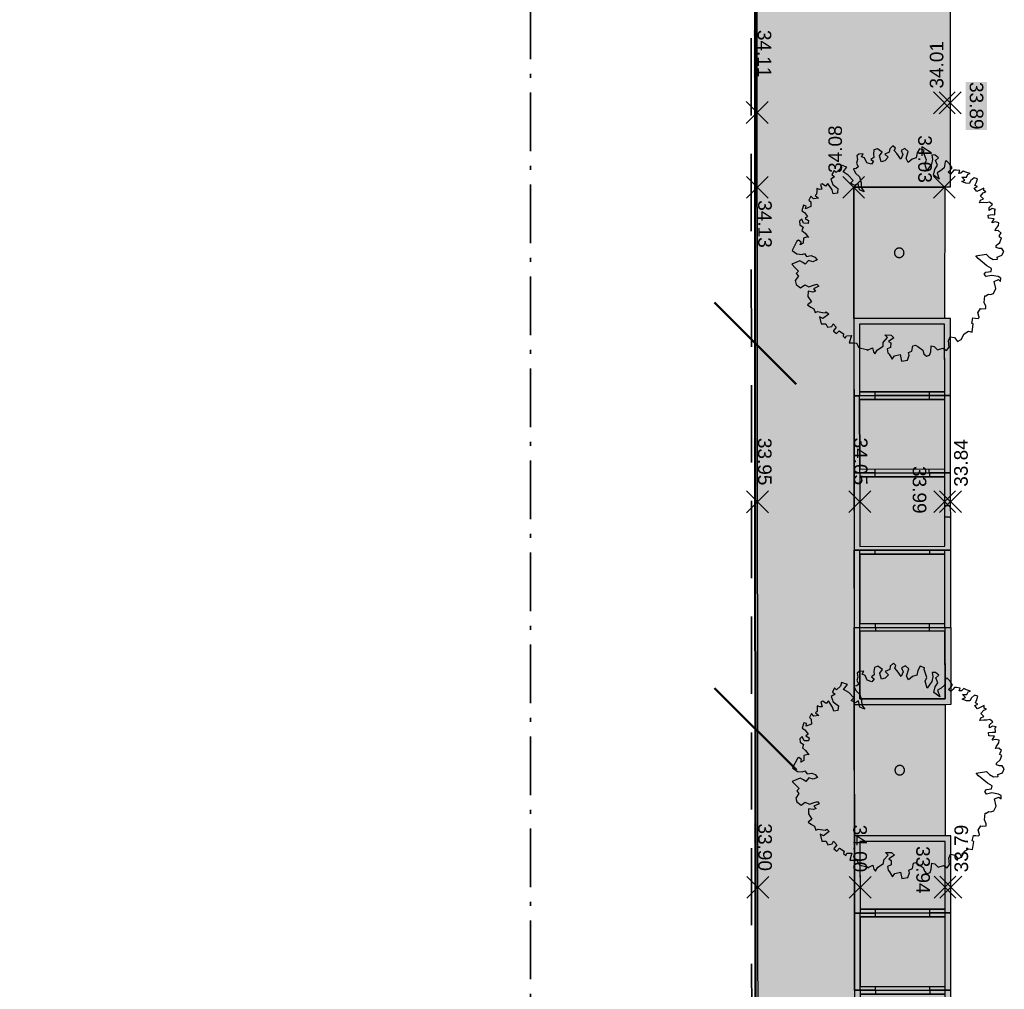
# Model space of a CAD drawing. Header units: metres. Extents: x -5569892 to 1712241, y -5568463 to 2085.
# Tile 27 of 70: x -13 to 13, y -35 to -10. Entities that reach past the tile are written whole.
import ezdxf

# ---------------------------------------------------------------- set-up
doc = ezdxf.new("R2010")
doc.units = ezdxf.units.M
doc.header["$LTSCALE"] = 0.5
for name, pattern in [('ISO-10 Strichpunktlinie', [4.699, 3.048, -0.762, 0.127, -0.762]), ('Linienart-34', [4.233, 2.116, -2.117]), ('Linienart-Gestrichelt mit Abstand', [6, 4, -2])]:
    doc.linetypes.add(name, pattern=pattern)
for name, color, linetype, lineweight in [('30 -39 Baustelle- Fläche', 7, 'Continuous', 15), ('99.04_Erschließung_VP-S-Borde-Kantenstein', 7, 'Continuous', 25), ('Bemaßung', 7, 'Continuous', 5), ('Keine', 7, 'Continuous', 9), ('S-Baumscheibe 3 BA', 7, 'Continuous', 25), ('SB-100A-Regengarten-Linie', 7, 'Continuous', 25), ('SB-PUNKTE-00000-0000-HOE', 7, 'Continuous', 18), ('SB-PUNKTE-00000-0000-PKT', 7, 'Continuous', 18), ('SB-PUNKTE-00000-0000-SYM', 7, 'Continuous', 18)]:
    doc.layers.add(name, color=color, linetype=linetype, lineweight=lineweight)
for name, color, linetype, lineweight, true_color in [('99.04_Erschließung_VP-S-Farben-Gehweg-Betonsteinpflaster', 7, 'Continuous', 25, 0xffd6a8), ('S-Baum', 7, 'Continuous', 25, 0x4c994c), ('SB-100A-Regengarten-Farbe', 7, 'Continuous', 25, 0x60d2fb)]:
    doc.layers.add(name, color=color, linetype=linetype, lineweight=lineweight, true_color=true_color)
doc.styles.add('Arial', font='arial.ttf')

# ---------------------------------------------------------------- blocks, each defined once
blk = doc.blocks.new('Gruppe-53')
at = {"layer": 'SB-100A-Regengarten-Farbe', "linetype": 'Continuous', "lineweight": 0, "true_color": 0x60d2fb}
for points in [[(11.007, -33.12), (11.005, -31.367), (8.8, -31.369), (8.802, -33.123)], [(8.804, -35.126), (11.009, -35.124), (11.007, -33.322), (8.802, -33.324)], [(8.808, -37.13), (11.013, -37.128), (11.011, -35.325), (8.806, -35.328)], [(8.808, -39.133), (11.013, -39.131), (11.011, -37.329), (8.806, -37.331)], [(8.81, -41.086), (11.015, -41.084), (11.013, -39.33), (8.808, -39.333)]]:
    blk.add_hatch(color=141, dxfattribs=at).paths.add_polyline_path(points)
at = {"layer": 'SB-100A-Regengarten-Linie', "linetype": 'Continuous', "lineweight": 0}
for points in [[(11.007, -33.22), (11.005, -31.367), (8.8, -31.369), (8.802, -33.222), (10.606, -33.221), (11.007, -33.22), (11.157, -33.22), (11.155, -31.216), (8.649, -31.219), (8.651, -33.223), (8.802, -33.222), (9.202, -33.222), (9.202, -33.122)], [(11.009, -35.224), (11.007, -33.22), (9.202, -33.222), (8.802, -33.222), (8.651, -33.223), (8.653, -35.226), (11.159, -35.223), (11.157, -33.22), (11.007, -33.22), (10.606, -33.221), (10.606, -33.322)], [(8.655, -35.226), (8.657, -37.23), (11.161, -37.227), (11.159, -35.223), (11.011, -35.224)], [(9.207, -35.327), (9.207, -35.226), (8.806, -35.226), (8.655, -35.226), (10.61, -35.224), (10.61, -35.326)], [(8.806, -35.226), (8.808, -37.13), (11.013, -37.128), (11.011, -35.224), (10.61, -35.224)], [(11.013, -39.231), (11.011, -37.227), (9.207, -37.229), (8.806, -37.229), (8.655, -37.23), (8.657, -39.233), (11.163, -39.231), (11.161, -37.227), (11.011, -37.227), (10.61, -37.228), (10.61, -37.329)], [(11.013, -39.231), (11.015, -41.084), (8.81, -41.086), (8.808, -39.233), (10.612, -39.231), (11.013, -39.231), (11.163, -39.231), (11.166, -41.234), (8.66, -41.237), (8.657, -39.233), (8.808, -39.233), (9.209, -39.233), (9.209, -39.332)]]:
    blk.add_hatch(color=7, dxfattribs=at).paths.add_polyline_path(points)
at = {"layer": 'SB-100A-Regengarten-Farbe', "flags": 128}
for points in [[(11.007, -33.12), (11.005, -31.367), (8.8, -31.369), (8.802, -33.123)], [(8.804, -35.126), (11.009, -35.124), (11.007, -33.322), (8.802, -33.324)], [(8.808, -37.13), (11.013, -37.128), (11.011, -35.325), (8.806, -35.328)], [(8.808, -39.133), (11.013, -39.131), (11.011, -37.329), (8.806, -37.331)], [(8.81, -41.086), (11.015, -41.084), (11.013, -39.33), (8.808, -39.333)]]:
    blk.add_lwpolyline(points, close=True, dxfattribs=at)
at = {"layer": 'SB-100A-Regengarten-Linie'}
for p, q in [((11.007, -33.12), (8.802, -33.123)), ((10.606, -33.121), (10.606, -33.221)), ((10.822, -33.121), (10.706, -33.121)), ((8.804, -35.226), (8.802, -33.222)), ((8.802, -33.324), (11.007, -33.322)), ((9.203, -33.324), (9.202, -33.222)), ((8.804, -35.126), (11.009, -35.124)), ((9.205, -35.226), (9.204, -35.126)), ((10.608, -35.224), (10.608, -35.124)), ((8.806, -35.328), (11.011, -35.325)), ((11.133, -36.377), (11.012, -36.377)), ((11.133, -36.377), (11.16, -36.377)), ((8.808, -39.233), (8.806, -37.229)), ((9.207, -37.331), (9.207, -37.229)), ((8.806, -37.331), (11.011, -37.329)), ((8.808, -39.133), (11.013, -39.131)), ((9.209, -39.233), (9.209, -39.133)), ((10.612, -39.231), (10.612, -39.131)), ((10.612, -39.331), (10.612, -39.231)), ((11.013, -39.33), (8.808, -39.333)), ((10.829, -39.331), (10.712, -39.331))]:
    blk.add_line(p, q, dxfattribs=at)
at = {"layer": 'SB-100A-Regengarten-Linie', "flags": 128}
for points in [[(11.007, -33.22), (11.005, -31.367), (8.8, -31.369), (8.802, -33.222), (10.606, -33.221), (11.007, -33.22), (11.157, -33.22), (11.155, -31.216), (8.649, -31.219), (8.651, -33.223), (8.802, -33.222), (9.202, -33.222), (9.202, -33.122)], [(11.009, -35.224), (11.007, -33.22), (9.202, -33.222), (8.802, -33.222), (8.651, -33.223), (8.653, -35.226), (11.159, -35.223), (11.157, -33.22), (11.007, -33.22), (10.606, -33.221), (10.606, -33.322)], [(8.655, -35.226), (8.657, -37.23), (11.161, -37.227), (11.159, -35.223), (11.011, -35.224)], [(9.207, -35.327), (9.207, -35.226), (8.806, -35.226), (8.655, -35.226), (10.61, -35.224), (10.61, -35.326)], [(8.806, -35.226), (8.808, -37.13), (11.013, -37.128), (11.011, -35.224), (10.61, -35.224)], [(11.16, -36.076), (11.133, -36.076), (11.012, -36.076)], [(11.013, -39.231), (11.011, -37.227), (9.207, -37.229), (8.806, -37.229), (8.655, -37.23), (8.657, -39.233), (11.163, -39.231), (11.161, -37.227), (11.011, -37.227), (10.61, -37.228), (10.61, -37.329)], [(11.013, -39.231), (11.015, -41.084), (8.81, -41.086), (8.808, -39.233), (10.612, -39.231), (11.013, -39.231), (11.163, -39.231), (11.166, -41.234), (8.66, -41.237), (8.657, -39.233), (8.808, -39.233), (9.209, -39.233), (9.209, -39.332)]]:
    blk.add_lwpolyline(points, dxfattribs=at)
blk = doc.blocks.new('Gruppe-54')
at = {"layer": 'SB-100A-Regengarten-Farbe', "linetype": 'Continuous', "lineweight": 0, "true_color": 0x60d2fb}
for points in [[(10.996, -19.703), (10.994, -17.949), (8.789, -17.952), (8.791, -19.705)], [(8.793, -21.708), (10.998, -21.706), (10.996, -19.904), (8.791, -19.906)], [(8.797, -23.712), (11.002, -23.71), (11, -21.908), (8.795, -21.91)], [(8.797, -25.716), (11.002, -25.713), (11, -23.911), (8.795, -23.913)], [(8.799, -27.668), (11.004, -27.666), (11.002, -25.913), (8.797, -25.915)]]:
    blk.add_hatch(color=141, dxfattribs=at).paths.add_polyline_path(points)
at = {"layer": 'SB-100A-Regengarten-Linie', "linetype": 'Continuous', "lineweight": 0}
for points in [[(10.996, -19.802), (10.994, -17.949), (8.789, -17.952), (8.791, -19.805), (10.595, -19.803), (10.996, -19.802), (11.146, -19.802), (11.144, -17.799), (8.638, -17.801), (8.64, -19.805), (8.791, -19.805), (9.192, -19.804), (9.192, -19.705)], [(10.998, -21.806), (10.996, -19.802), (9.192, -19.804), (8.791, -19.805), (8.64, -19.805), (8.643, -21.808), (11.149, -21.806), (11.146, -19.802), (10.996, -19.802), (10.595, -19.803), (10.595, -19.904)], [(8.645, -21.808), (8.647, -23.812), (11.151, -23.809), (11.149, -21.806), (11, -21.806)], [(9.196, -21.909), (9.196, -21.808), (8.795, -21.808), (8.645, -21.808), (10.599, -21.806), (10.599, -21.908)], [(8.795, -21.808), (8.797, -23.712), (11.002, -23.71), (11, -21.806), (10.599, -21.806)], [(11.002, -25.813), (11, -23.809), (9.196, -23.811), (8.795, -23.812), (8.645, -23.812), (8.647, -25.815), (11.153, -25.813), (11.151, -23.809), (11, -23.809), (10.599, -23.81), (10.599, -23.912)], [(11.002, -25.813), (11.004, -27.666), (8.799, -27.668), (8.797, -25.815), (10.601, -25.813), (11.002, -25.813), (11.153, -25.813), (11.155, -27.816), (8.649, -27.819), (8.647, -25.815), (8.797, -25.815), (9.198, -25.815), (9.198, -25.914)]]:
    blk.add_hatch(color=7, dxfattribs=at).paths.add_polyline_path(points)
at = {"layer": 'SB-100A-Regengarten-Farbe', "flags": 128}
for points in [[(10.996, -19.703), (10.994, -17.949), (8.789, -17.952), (8.791, -19.705)], [(8.793, -21.708), (10.998, -21.706), (10.996, -19.904), (8.791, -19.906)], [(8.797, -23.712), (11.002, -23.71), (11, -21.908), (8.795, -21.91)], [(8.797, -25.716), (11.002, -25.713), (11, -23.911), (8.795, -23.913)], [(8.799, -27.668), (11.004, -27.666), (11.002, -25.913), (8.797, -25.915)]]:
    blk.add_lwpolyline(points, close=True, dxfattribs=at)
at = {"layer": 'SB-100A-Regengarten-Linie'}
for p, q in [((10.996, -19.703), (8.791, -19.705)), ((8.793, -21.808), (8.791, -19.805)), ((8.791, -19.906), (10.996, -19.904)), ((9.192, -19.906), (9.192, -19.804)), ((10.595, -19.703), (10.595, -19.803)), ((10.811, -19.703), (10.695, -19.703)), ((8.793, -21.708), (10.998, -21.706)), ((8.795, -21.91), (11, -21.908)), ((9.194, -21.808), (9.194, -21.708)), ((10.597, -21.806), (10.597, -21.707)), ((11.122, -22.959), (11.001, -22.959)), ((11.122, -22.959), (11.15, -22.959)), ((8.797, -25.815), (8.795, -23.812)), ((8.795, -23.913), (11, -23.911)), ((9.196, -23.913), (9.196, -23.811)), ((8.797, -25.716), (11.002, -25.713)), ((9.198, -25.815), (9.198, -25.715)), ((10.601, -25.813), (10.601, -25.714)), ((11.002, -25.913), (8.797, -25.915)), ((10.602, -25.913), (10.601, -25.813)), ((10.818, -25.913), (10.701, -25.913))]:
    blk.add_line(p, q, dxfattribs=at)
at = {"layer": 'SB-100A-Regengarten-Linie', "flags": 128}
for points in [[(10.996, -19.802), (10.994, -17.949), (8.789, -17.952), (8.791, -19.805), (10.595, -19.803), (10.996, -19.802), (11.146, -19.802), (11.144, -17.799), (8.638, -17.801), (8.64, -19.805), (8.791, -19.805), (9.192, -19.804), (9.192, -19.705)], [(10.998, -21.806), (10.996, -19.802), (9.192, -19.804), (8.791, -19.805), (8.64, -19.805), (8.643, -21.808), (11.149, -21.806), (11.146, -19.802), (10.996, -19.802), (10.595, -19.803), (10.595, -19.904)], [(8.645, -21.808), (8.647, -23.812), (11.151, -23.809), (11.149, -21.806), (11, -21.806)], [(9.196, -21.909), (9.196, -21.808), (8.795, -21.808), (8.645, -21.808), (10.599, -21.806), (10.599, -21.908)], [(8.795, -21.808), (8.797, -23.712), (11.002, -23.71), (11, -21.806), (10.599, -21.806)], [(11.149, -22.658), (11.122, -22.658), (11.001, -22.658)], [(11.002, -25.813), (11, -23.809), (9.196, -23.811), (8.795, -23.812), (8.645, -23.812), (8.647, -25.815), (11.153, -25.813), (11.151, -23.809), (11, -23.809), (10.599, -23.81), (10.599, -23.912)], [(11.002, -25.813), (11.004, -27.666), (8.799, -27.668), (8.797, -25.815), (10.601, -25.813), (11.002, -25.813), (11.153, -25.813), (11.155, -27.816), (8.649, -27.819), (8.647, -25.815), (8.797, -25.815), (9.198, -25.815), (9.198, -25.914)]]:
    blk.add_lwpolyline(points, dxfattribs=at)
blk = doc.blocks.new('Gruppe-200')
at = {"layer": 'SB-PUNKTE-00000-0000-SYM', "color": 7}
for p, q in [((11.436, -32.269), (10.87, -32.835)), ((10.87, -32.269), (11.436, -32.835))]:
    blk.add_line(p, q, dxfattribs=at)
blk = doc.blocks.new('Gruppe-201')
at = {"layer": 'SB-PUNKTE-00000-0000-SYM', "color": 7}
for p, q in [((10.72, -32.269), (11.287, -32.835)), ((10.721, -32.835), (11.286, -32.269))]:
    blk.add_line(p, q, dxfattribs=at)
blk = doc.blocks.new('Gruppe-202')
at = {"layer": 'SB-PUNKTE-00000-0000-SYM', "color": 7}
for p, q in [((8.52, -32.271), (9.087, -32.837)), ((8.521, -32.837), (9.086, -32.271))]:
    blk.add_line(p, q, dxfattribs=at)
blk = doc.blocks.new('Gruppe-203')
at = {"layer": 'SB-PUNKTE-00000-0000-SYM', "color": 7}
for p, q in [((5.87, -32.274), (6.437, -32.839)), ((5.871, -32.84), (6.436, -32.273))]:
    blk.add_line(p, q, dxfattribs=at)
blk = doc.blocks.new('Gruppe-307')
at = {"layer": 'SB-PUNKTE-00000-0000-SYM', "color": 7}
for p, q in [((11.428, -22.269), (10.862, -22.835)), ((10.862, -22.269), (11.428, -22.835))]:
    blk.add_line(p, q, dxfattribs=at)
blk = doc.blocks.new('Gruppe-308')
at = {"layer": 'SB-PUNKTE-00000-0000-SYM', "color": 7}
for p, q in [((10.712, -22.269), (11.278, -22.835)), ((10.712, -22.835), (11.278, -22.269))]:
    blk.add_line(p, q, dxfattribs=at)
blk = doc.blocks.new('Gruppe-309')
at = {"layer": 'SB-PUNKTE-00000-0000-SYM', "color": 7}
for p, q in [((8.512, -22.271), (9.078, -22.837)), ((8.512, -22.837), (9.078, -22.271))]:
    blk.add_line(p, q, dxfattribs=at)
blk = doc.blocks.new('Gruppe-310')
at = {"layer": 'SB-PUNKTE-00000-0000-SYM', "color": 7}
for p, q in [((5.862, -22.84), (6.428, -22.273)), ((5.862, -22.274), (6.428, -22.839))]:
    blk.add_line(p, q, dxfattribs=at)
blk = doc.blocks.new('Gruppe-313')
at = {"layer": 'SB-PUNKTE-00000-0000-SYM', "color": 7}
for p, q in [((5.853, -12.179), (6.42, -12.745)), ((5.854, -12.745), (6.419, -12.179))]:
    blk.add_line(p, q, dxfattribs=at)
blk = doc.blocks.new('Gruppe-314')
at = {"layer": 'SB-PUNKTE-00000-0000-SYM', "color": 7}
for p, q in [((8.921, -14.118), (8.355, -14.684)), ((8.355, -14.118), (8.921, -14.684))]:
    blk.add_line(p, q, dxfattribs=at)
blk = doc.blocks.new('Gruppe-316')
at = {"layer": 'SB-PUNKTE-00000-0000-SYM', "color": 7}
for p, q in [((5.855, -14.686), (6.421, -14.119)), ((5.855, -14.12), (6.421, -14.685))]:
    blk.add_line(p, q, dxfattribs=at)
blk = doc.blocks.new('Gruppe-336')
at = {"layer": 'SB-PUNKTE-00000-0000-SYM', "color": 7}
for p, q in [((10.853, -11.927), (11.42, -12.492)), ((10.854, -12.493), (11.419, -11.926))]:
    blk.add_line(p, q, dxfattribs=at)
blk = doc.blocks.new('Gruppe-337')
at = {"layer": 'SB-PUNKTE-00000-0000-SYM', "color": 7}
for p, q in [((11.269, -11.927), (10.703, -12.493)), ((10.703, -11.927), (11.269, -12.493))]:
    blk.add_line(p, q, dxfattribs=at)
blk = doc.blocks.new('Gruppe-440')
at = {"layer": 'SB-PUNKTE-00000-0000-SYM', "color": 7}
for p, q in [((10.705, -14.682), (11.271, -14.115)), ((10.705, -14.116), (11.271, -14.681))]:
    blk.add_line(p, q, dxfattribs=at)
blk = doc.blocks.new('Gruppe-482')
at = {"layer": 'S-Baum', "flags": 128}
blk.add_lwpolyline([(12.475, -15.987), (12.407, -15.984), (12.329, -15.962), (12.33, -15.914), (12.421, -15.829), (12.464, -15.715), (12.417, -15.693), (12.419, -15.645), (12.457, -15.587), (12.383, -15.525), (12.304, -15.534), (12.316, -15.495), (12.388, -15.389), (12.399, -15.322), (12.312, -15.299), (12.214, -15.324), (12.275, -15.219), (12.131, -15.205), (12.122, -15.126), (12.222, -15.109), (12.298, -15.112), (12.293, -15.004), (12.314, -14.977), (12.227, -14.954), (12.146, -14.999), (12.149, -14.923), (12.231, -14.847), (12.154, -14.785), (12.074, -14.802), (11.997, -14.799), (11.898, -14.807), (11.92, -14.737), (12.001, -14.703), (11.924, -14.63), (11.995, -14.544), (12.063, -14.518), (12.008, -14.488), (12.01, -14.42), (11.921, -14.465), (11.832, -14.511), (11.764, -14.421), (11.844, -14.384), (11.778, -14.353), (11.82, -14.267), (11.843, -14.18), (11.756, -14.157), (11.674, -14.222), (11.632, -14.3), (11.545, -14.297), (11.438, -14.254), (11.519, -14.217), (11.442, -14.135), (11.561, -14.139), (11.592, -14.064), (11.652, -14.046), (11.546, -14.011), (11.476, -13.981), (11.417, -14.038), (11.358, -14.045), (11.389, -13.969), (11.293, -13.955), (11.234, -13.953), (11.192, -14.011), (11.142, -14.057), (11.085, -14.007), (11.146, -13.95), (11.188, -13.892), (11.123, -13.793), (11.038, -13.703), (11.006, -13.741), (10.981, -13.896), (10.89, -13.972), (10.801, -14.026), (10.855, -14.194), (10.703, -14.082), (10.736, -13.936), (10.808, -13.831), (10.755, -13.702), (10.834, -13.636), (10.749, -13.566), (10.661, -13.563), (10.677, -13.679), (10.653, -13.797), (10.531, -13.969), (10.478, -13.791), (10.521, -13.694), (10.448, -13.488), (10.461, -13.44), (10.344, -13.405), (10.283, -13.51), (10.259, -13.637), (10.151, -13.673), (10.049, -13.757), (9.993, -13.656), (10.05, -13.474), (9.965, -13.392), (9.864, -13.448), (9.909, -13.546), (9.856, -13.671), (9.754, -13.523), (9.688, -13.45), (9.719, -13.384), (9.653, -13.322), (9.574, -13.399), (9.56, -13.486), (9.442, -13.541), (9.527, -13.623), (9.444, -13.717), (9.347, -13.742), (9.305, -13.588), (9.302, -13.584), (9.376, -13.491), (9.251, -13.399), (9.162, -13.433), (9.147, -13.54), (9.156, -13.628), (9.083, -13.676), (9.152, -13.727), (9.099, -13.804), (8.976, -13.769), (8.921, -13.639), (8.842, -13.609), (8.885, -13.531), (8.768, -13.538), (8.716, -13.584), (8.732, -13.684), (8.709, -13.771), (8.757, -13.869), (8.705, -13.915), (8.628, -13.924), (8.681, -14.033), (8.785, -14.133), (8.831, -14.281), (8.835, -14.409), (8.911, -14.519), (8.785, -14.467), (8.751, -14.299), (8.67, -14.355), (8.556, -14.292), (8.626, -14.226), (8.495, -14.086), (8.362, -14.002), (8.462, -13.879), (8.309, -13.825), (8.285, -13.921), (8.183, -14.016), (8.128, -13.966), (8.074, -14.072), (8.143, -14.131), (8.042, -14.187), (8.096, -14.324), (8.229, -14.428), (8.216, -14.555), (8.108, -14.571), (8.08, -14.463), (7.97, -14.3), (7.908, -14.369), (7.822, -14.307), (7.774, -14.325), (7.809, -14.453), (7.749, -14.46), (7.682, -14.429), (7.68, -14.497), (7.677, -14.576), (7.637, -14.612), (7.722, -14.682), (7.594, -14.698), (7.528, -14.628), (7.477, -14.733), (7.523, -14.775), (7.53, -14.902), (7.39, -14.957), (7.404, -14.887), (7.334, -14.867), (7.292, -15.01), (7.358, -15.052), (7.442, -15.162), (7.381, -15.208), (7.467, -15.262), (7.456, -15.338), (7.338, -15.334), (7.293, -15.225), (7.232, -15.283), (7.24, -15.37), (7.326, -15.433), (7.294, -15.519), (7.38, -15.59), (7.464, -15.701), (7.436, -15.688), (7.336, -15.716), (7.331, -15.852), (7.251, -15.889), (7.273, -15.821), (7.207, -15.771), (7.166, -15.798), (7.042, -16.037), (7.166, -16.129), (7.302, -16.145), (7.362, -16.116), (7.416, -16.197), (7.536, -16.173), (7.63, -16.213), (7.687, -16.285), (7.578, -16.33), (7.463, -16.298), (7.381, -16.391), (7.323, -16.349), (7.237, -16.307), (7.03, -16.39), (7.123, -16.49), (7.208, -16.572), (7.149, -16.638), (7.203, -16.707), (7.123, -16.821), (7.148, -16.921), (7.261, -17.004), (7.371, -16.928), (7.477, -16.98), (7.597, -16.936), (7.686, -16.911), (7.732, -16.969), (7.594, -17.032), (7.651, -17.093), (7.58, -17.122), (7.456, -17.098), (7.451, -17.234), (7.543, -17.372), (7.444, -17.448), (7.53, -17.511), (7.605, -17.55), (7.641, -17.65), (7.701, -17.624), (7.828, -17.645), (7.895, -17.659), (7.925, -17.632), (7.991, -17.69), (7.84, -17.804), (7.753, -17.762), (7.798, -17.938), (7.914, -17.942), (7.959, -18.032), (8.068, -18.007), (8.101, -17.94), (8.186, -18.031), (8.115, -18.125), (8.114, -18.136), (8.189, -18.195), (8.259, -18.121), (8.375, -18.201), (8.362, -18.26), (8.42, -18.31), (8.45, -18.255), (8.577, -18.248), (8.523, -18.433), (8.619, -18.436), (8.718, -18.439), (8.736, -18.496), (8.774, -18.557), (8.821, -18.57), (8.976, -18.604), (8.995, -18.633), (9.015, -18.613), (9.124, -18.561), (9.149, -18.669), (9.187, -18.718), (9.25, -18.613), (9.4, -18.519), (9.404, -18.423), (9.515, -18.299), (9.447, -18.229), (9.605, -18.235), (9.679, -18.305), (9.54, -18.399), (9.598, -18.438), (9.594, -18.557), (9.505, -18.593), (9.519, -18.69), (9.557, -18.731), (9.632, -18.861), (9.695, -18.775), (9.84, -18.74), (9.874, -18.909), (10.03, -18.883), (10.074, -18.757), (10.057, -18.688), (10.146, -18.652), (10.171, -18.508), (10.239, -18.491), (10.297, -18.532), (10.43, -18.625), (10.458, -18.722), (10.523, -18.783), (10.604, -18.755), (10.635, -18.668), (10.649, -18.513), (10.727, -18.527), (10.812, -18.618), (10.95, -18.572), (11.046, -18.634), (11.109, -18.549), (11.095, -18.381), (11.135, -18.275), (11.253, -18.299), (11.326, -18.4), (11.427, -18.344), (11.5, -18.2), (11.61, -18.136), (11.708, -18.159), (11.735, -17.945), (11.696, -17.935), (11.729, -17.789), (11.788, -17.791), (11.864, -17.802), (11.885, -17.774), (11.885, -17.766), (11.852, -17.657), (11.924, -17.541), (11.961, -17.553), (12.06, -17.545), (12.062, -17.486), (12.017, -17.388), (12.032, -17.213), (12.063, -17.215), (12.132, -17.169), (12.18, -17.179), (12.26, -17.153), (12.321, -17.028), (12.279, -16.84), (12.388, -16.796), (12.446, -16.846), (12.449, -16.758), (12.382, -16.716), (12.205, -16.69), (12.068, -16.717), (12.022, -16.656), (12.064, -16.598), (12.2, -16.583), (12.211, -16.507), (12.089, -16.435), (11.86, -16.249), (11.803, -16.179), (12.068, -16.131), (12.145, -16.21), (12.25, -16.273), (12.366, -16.266), (12.36, -16.209), (12.36, -16.209), (12.477, -16.165), (12.529, -16.068)], close=True, dxfattribs=at)
at = {"layer": 'S-Baum'}
blk.add_rational_spline([(9.786, -16.218), (9.548, -16.154), (9.612, -15.916), (9.85, -15.98), (10.088, -16.043), (10.024, -16.281), (9.786, -16.218)], [1, 0.333333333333, 0.333333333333, 1, 0.333333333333, 0.333333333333, 1], degree=3, knots=[0, 0, 0, 0, 0.5, 0.5, 0.5, 1, 1, 1, 1], dxfattribs=at)
blk = doc.blocks.new('Gruppe-483')
at = {"layer": 'S-Baum', "flags": 128}
blk.add_lwpolyline([(12.487, -29.405), (12.419, -29.403), (12.341, -29.38), (12.342, -29.332), (12.433, -29.248), (12.477, -29.133), (12.429, -29.112), (12.431, -29.064), (12.47, -29.006), (12.395, -28.944), (12.316, -28.952), (12.328, -28.913), (12.4, -28.808), (12.411, -28.741), (12.324, -28.718), (12.227, -28.743), (12.287, -28.637), (12.143, -28.624), (12.134, -28.544), (12.234, -28.528), (12.31, -28.531), (12.305, -28.423), (12.326, -28.395), (12.239, -28.373), (12.158, -28.418), (12.161, -28.342), (12.243, -28.265), (12.166, -28.203), (12.086, -28.22), (12.009, -28.218), (11.91, -28.226), (11.932, -28.156), (12.013, -28.122), (11.936, -28.048), (12.007, -27.963), (12.076, -27.937), (12.02, -27.907), (12.022, -27.839), (11.933, -27.884), (11.844, -27.929), (11.776, -27.839), (11.857, -27.802), (11.79, -27.772), (11.832, -27.685), (11.855, -27.599), (11.768, -27.576), (11.687, -27.641), (11.644, -27.719), (11.557, -27.716), (11.451, -27.673), (11.531, -27.636), (11.455, -27.554), (11.573, -27.558), (11.604, -27.483), (11.664, -27.465), (11.558, -27.43), (11.488, -27.399), (11.43, -27.457), (11.37, -27.463), (11.401, -27.388), (11.305, -27.373), (11.246, -27.371), (11.204, -27.429), (11.154, -27.476), (11.097, -27.426), (11.158, -27.368), (11.2, -27.31), (11.135, -27.212), (11.05, -27.121), (11.018, -27.16), (10.993, -27.315), (10.903, -27.391), (10.813, -27.444), (10.867, -27.613), (10.715, -27.5), (10.748, -27.354), (10.82, -27.249), (10.767, -27.12), (10.846, -27.055), (10.761, -26.984), (10.673, -26.981), (10.689, -27.098), (10.665, -27.216), (10.543, -27.387), (10.49, -27.21), (10.533, -27.112), (10.46, -26.906), (10.473, -26.859), (10.356, -26.823), (10.296, -26.929), (10.271, -27.055), (10.163, -27.091), (10.061, -27.176), (10.005, -27.075), (10.062, -26.893), (9.977, -26.811), (9.876, -26.867), (9.921, -26.964), (9.868, -27.09), (9.766, -26.942), (9.7, -26.869), (9.731, -26.802), (9.665, -26.741), (9.586, -26.817), (9.572, -26.904), (9.454, -26.96), (9.539, -27.042), (9.456, -27.135), (9.359, -27.16), (9.317, -27.006), (9.314, -27.003), (9.388, -26.909), (9.263, -26.818), (9.175, -26.851), (9.16, -26.958), (9.168, -27.046), (9.096, -27.095), (9.165, -27.145), (9.111, -27.223), (8.988, -27.187), (8.933, -27.058), (8.854, -27.027), (8.897, -26.949), (8.78, -26.957), (8.728, -27.003), (8.744, -27.103), (8.722, -27.19), (8.769, -27.287), (8.717, -27.334), (8.64, -27.342), (8.693, -27.452), (8.797, -27.551), (8.843, -27.7), (8.847, -27.828), (8.923, -27.938), (8.797, -27.885), (8.763, -27.717), (8.682, -27.774), (8.568, -27.711), (8.638, -27.645), (8.507, -27.505), (8.374, -27.421), (8.474, -27.297), (8.321, -27.244), (8.298, -27.339), (8.195, -27.435), (8.14, -27.385), (8.086, -27.491), (8.155, -27.549), (8.054, -27.605), (8.108, -27.743), (8.241, -27.847), (8.228, -27.973), (8.12, -27.99), (8.092, -27.881), (7.982, -27.719), (7.92, -27.788), (7.834, -27.725), (7.786, -27.743), (7.821, -27.872), (7.761, -27.878), (7.694, -27.848), (7.692, -27.916), (7.689, -27.995), (7.649, -28.03), (7.734, -28.101), (7.606, -28.116), (7.541, -28.046), (7.489, -28.152), (7.536, -28.193), (7.543, -28.321), (7.402, -28.376), (7.416, -28.305), (7.346, -28.286), (7.304, -28.429), (7.37, -28.471), (7.454, -28.581), (7.393, -28.627), (7.479, -28.681), (7.468, -28.757), (7.35, -28.753), (7.305, -28.644), (7.244, -28.701), (7.252, -28.789), (7.338, -28.851), (7.307, -28.938), (7.392, -29.009), (7.476, -29.119), (7.448, -29.107), (7.348, -29.135), (7.343, -29.27), (7.263, -29.307), (7.285, -29.24), (7.219, -29.19), (7.178, -29.217), (7.054, -29.456), (7.178, -29.548), (7.314, -29.564), (7.374, -29.534), (7.428, -29.616), (7.548, -29.591), (7.642, -29.631), (7.699, -29.704), (7.59, -29.748), (7.475, -29.716), (7.393, -29.81), (7.335, -29.768), (7.249, -29.725), (7.042, -29.809), (7.135, -29.908), (7.22, -29.99), (7.161, -30.056), (7.215, -30.126), (7.135, -30.239), (7.16, -30.339), (7.273, -30.422), (7.383, -30.347), (7.489, -30.398), (7.609, -30.354), (7.698, -30.329), (7.744, -30.387), (7.606, -30.451), (7.664, -30.512), (7.592, -30.541), (7.468, -30.517), (7.463, -30.652), (7.555, -30.791), (7.456, -30.867), (7.542, -30.929), (7.617, -30.969), (7.653, -31.069), (7.713, -31.043), (7.84, -31.064), (7.908, -31.077), (7.937, -31.05), (8.003, -31.109), (7.852, -31.223), (7.765, -31.18), (7.81, -31.357), (7.926, -31.361), (7.971, -31.45), (8.08, -31.426), (8.113, -31.359), (8.198, -31.449), (8.127, -31.543), (8.126, -31.555), (8.201, -31.614), (8.271, -31.54), (8.387, -31.62), (8.374, -31.679), (8.432, -31.729), (8.462, -31.673), (8.59, -31.666), (8.535, -31.851), (8.631, -31.855), (8.73, -31.858), (8.748, -31.915), (8.786, -31.976), (8.833, -31.989), (8.988, -32.022), (9.007, -32.051), (9.027, -32.032), (9.136, -31.979), (9.161, -32.088), (9.199, -32.137), (9.262, -32.032), (9.412, -31.938), (9.416, -31.842), (9.527, -31.718), (9.459, -31.648), (9.617, -31.653), (9.691, -31.724), (9.552, -31.818), (9.61, -31.857), (9.606, -31.975), (9.517, -32.012), (9.531, -32.109), (9.569, -32.15), (9.644, -32.279), (9.707, -32.194), (9.852, -32.159), (9.886, -32.327), (10.043, -32.301), (10.086, -32.176), (10.069, -32.107), (10.158, -32.07), (10.183, -31.927), (10.251, -31.91), (10.309, -31.951), (10.442, -32.043), (10.47, -32.14), (10.536, -32.202), (10.616, -32.174), (10.647, -32.087), (10.661, -31.932), (10.74, -31.946), (10.824, -32.036), (10.962, -31.99), (11.059, -32.053), (11.121, -31.967), (11.107, -31.8), (11.147, -31.694), (11.265, -31.718), (11.338, -31.819), (11.439, -31.763), (11.512, -31.618), (11.622, -31.554), (11.72, -31.577), (11.747, -31.363), (11.708, -31.353), (11.741, -31.208), (11.8, -31.21), (11.876, -31.221), (11.897, -31.193), (11.897, -31.185), (11.864, -31.076), (11.936, -30.959), (11.973, -30.972), (12.072, -30.964), (12.074, -30.905), (12.029, -30.807), (12.044, -30.632), (12.075, -30.633), (12.144, -30.587), (12.192, -30.598), (12.272, -30.572), (12.333, -30.447), (12.291, -30.259), (12.4, -30.214), (12.458, -30.264), (12.461, -30.177), (12.394, -30.135), (12.217, -30.109), (12.08, -30.135), (12.034, -30.074), (12.076, -30.016), (12.212, -30.001), (12.223, -29.925), (12.101, -29.853), (11.873, -29.667), (11.815, -29.597), (12.08, -29.55), (12.157, -29.629), (12.262, -29.692), (12.379, -29.684), (12.372, -29.628), (12.372, -29.628), (12.49, -29.583), (12.541, -29.486)], close=True, dxfattribs=at)
at = {"layer": 'S-Baum'}
blk.add_rational_spline([(9.798, -29.636), (9.561, -29.572), (9.624, -29.335), (9.862, -29.398), (10.1, -29.462), (10.036, -29.7), (9.798, -29.636)], [1, 0.333333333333, 0.333333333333, 1, 0.333333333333, 0.333333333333, 1], degree=3, knots=[0, 0, 0, 0, 0.5, 0.5, 0.5, 1, 1, 1, 1], dxfattribs=at)
blk = doc.blocks.new('_23-07-06_Massenplan_TB_Weiterführende Schule (3D)')
at = {"layer": '99.04_Erschließung_VP-S-Farben-Gehweg-Betonsteinpflaster', "linetype": 'Continuous', "lineweight": 0, "true_color": 0xffd6a8}
h = blk.add_hatch(color=41, dxfattribs=at)
edge = h.paths.add_edge_path()
edge.add_line((8.709, -98.307), (11.21, -98.305))
edge.add_line((11.21, -98.305), (11.21, -100.21))
edge.add_line((11.21, -100.21), (8.71, -100.212))
edge.add_line((8.71, -100.212), (8.71, -100.212))
edge.add_line((8.71, -100.212), (6.21, -100.214))
edge.add_line((6.21, -100.214), (6.126, 0.15))
edge.add_line((6.126, 0.15), (-4.345, 0.15))
edge.add_line((-4.345, 0.15), (-4.345, 9.15))
edge.add_line((-4.345, 9.15), (0.506, 9.15))
edge.add_line((0.506, 9.15), (0.506, 9.15))
edge.add_arc((0.506, -10.85), 20, 81.0473, 90, ccw=False)
edge.add_line((3.619, 8.906), (3.619, 8.906))
edge.add_line((3.619, 8.906), (3.619, 8.906))
edge.add_arc((2.079, -3.667), 12.667, 72.2776, 83.0196, ccw=False)
edge.add_line((5.935, 8.399), (5.935, 8.399))
edge.add_arc((4.578, 3.587), 5, 36.0456, 74.2499, ccw=False)
edge.add_arc((4.578, 3.587), 5, 20.2981, 36.0456, ccw=False)
edge.add_line((9.267, 5.321), (9.267, 5.321))
edge.add_arc((-18.87, -5.086), 30, 12.7301, 20.2981, ccw=False)
edge.add_line((10.393, 1.525), (10.393, 1.525))
edge.add_arc((-18.87, -5.086), 30, 3.0779, 12.7302, ccw=False)
edge.add_arc((-18.868, -5.086), 29.998, 0.0479, 3.0779, ccw=False)
edge.add_line((11.13, -5.061), (11.138, -14.399))
edge.add_line((11.138, -14.399), (8.638, -14.401))
edge.add_line((8.638, -14.401), (8.709, -98.307))
at = {"layer": 'S-Baumscheibe 3 BA', "linetype": 'Continuous', "lineweight": 0}
for points in [[(8.638, -14.4), (10.996, -14.399), (10.994, -17.799), (8.645, -17.801)], [(8.638, -14.4), (10.996, -14.399), (10.994, -17.799), (8.645, -17.801)], [(8.653, -27.819), (11.007, -27.816), (11.005, -31.217), (8.656, -31.219)], [(8.653, -27.819), (11.007, -27.816), (11.005, -31.217), (8.656, -31.219)]]:
    blk.add_hatch(color=7, dxfattribs=at).paths.add_polyline_path(points)
at = {"layer": '99.04_Erschließung_VP-S-Borde-Kantenstein', "linetype": 'Linienart-34', "lineweight": 9, "flags": 128}
blk.add_lwpolyline([(6.126, 0.15), (6.256, -154.778), (6.256, -154.778, -0.094565), (-0.164, -188.572), (-0.164, -188.572), (-3.766, -197.688)], format="xyb", dxfattribs=at)
at = {"layer": '99.04_Erschließung_VP-S-Farben-Gehweg-Betonsteinpflaster', "flags": 128}
blk.add_lwpolyline([(6.21, -100.214), (6.126, 0.15), (-4.345, 0.15), (-4.345, 9.15), (0.506, 9.15), (0.506, 9.15, -0.039083), (3.619, 8.906), (3.619, 8.906), (3.619, 8.906, -0.046905), (5.935, 8.399), (5.935, 8.399, -0.168259), (8.621, 6.529, -0.06882), (9.267, 5.321), (9.267, 5.321, -0.033033), (10.393, 1.525), (10.393, 1.525, -0.042141), (11.087, -3.475, -0.013221), (11.13, -5.061), (11.138, -14.399), (8.638, -14.401), (8.709, -98.307)], format="xyb", dxfattribs=at)
at = {"layer": 'S-Baumscheibe 3 BA', "flags": 128}
for points in [[(8.638, -14.4), (10.996, -14.399), (10.994, -17.799), (8.645, -17.801)], [(8.638, -14.4), (10.996, -14.399), (10.994, -17.799), (8.645, -17.801)], [(8.653, -27.819), (11.007, -27.816), (11.005, -31.217), (8.656, -31.219)], [(8.653, -27.819), (11.007, -27.816), (11.005, -31.217), (8.656, -31.219)]]:
    blk.add_lwpolyline(points, close=True, dxfattribs=at)
at = {"layer": 'SB-PUNKTE-00000-0000-HOE', "color": 7}
for points in [[(6.04, -10.319), (6.041, -11.565), (6.593, -10.318), (6.594, -11.564)], [(6.04, -10.319), (6.041, -11.565), (6.593, -10.318), (6.594, -11.564)], [(11.538, -11.67), (11.539, -12.916), (12.091, -11.67), (12.092, -12.916)], [(11.538, -11.67), (11.539, -12.916), (12.091, -11.67), (12.092, -12.916)], [(10.203, -13.053), (10.204, -14.299), (10.756, -13.053), (10.757, -14.299)], [(10.203, -13.053), (10.204, -14.299), (10.756, -13.053), (10.757, -14.299)], [(6.055, -14.738), (6.056, -15.983), (6.608, -14.737), (6.609, -15.983)], [(6.055, -14.738), (6.056, -15.983), (6.608, -14.737), (6.609, -15.983)], [(6.048, -20.899), (6.05, -22.145), (6.602, -20.898), (6.603, -22.144)], [(6.048, -20.899), (6.05, -22.145), (6.602, -20.898), (6.603, -22.144)], [(8.536, -20.892), (8.537, -22.138), (9.089, -20.892), (9.09, -22.137)], [(8.536, -20.892), (8.537, -22.138), (9.089, -20.892), (9.09, -22.137)], [(10.061, -21.631), (10.062, -22.876), (10.614, -21.63), (10.615, -22.876)], [(10.061, -21.631), (10.062, -22.876), (10.614, -21.63), (10.615, -22.876)], [(6.057, -30.899), (6.058, -32.145), (6.61, -30.898), (6.611, -32.144)], [(6.057, -30.899), (6.058, -32.145), (6.61, -30.898), (6.611, -32.144)], [(8.52, -30.933), (8.521, -32.179), (9.074, -30.932), (9.075, -32.178)], [(8.52, -30.933), (8.521, -32.179), (9.074, -30.932), (9.075, -32.178)], [(10.152, -31.487), (10.153, -32.732), (10.705, -31.486), (10.706, -32.732)], [(10.152, -31.487), (10.153, -32.732), (10.705, -31.486), (10.706, -32.732)]]:
    blk.add_solid(points, dxfattribs=at)
at = {"layer": 'S-Baum'}
for name in ['Gruppe-482', 'Gruppe-483']:
    blk.add_blockref(name, (0, 0), dxfattribs=at)
at = {"layer": 'SB-100A-Regengarten-Farbe', "color": 141, "true_color": 0x60d2fb}
for name in ['Gruppe-54', 'Gruppe-53']:
    blk.add_blockref(name, (0, 0), dxfattribs=at)
at = {"layer": 'SB-PUNKTE-00000-0000-PKT', "color": 7}
for name in ['Gruppe-337', 'Gruppe-336', 'Gruppe-313', 'Gruppe-316', 'Gruppe-314', 'Gruppe-440', 'Gruppe-310', 'Gruppe-309', 'Gruppe-308', 'Gruppe-307', 'Gruppe-203', 'Gruppe-202', 'Gruppe-201', 'Gruppe-200']:
    blk.add_blockref(name, (0, 0), dxfattribs=at)
at = {"layer": 'SB-PUNKTE-00000-0000-HOE', "char_height": 0.3524, "attachment_point": 1, "line_spacing_factor": 0.25, "style": 'Arial'}
for s, insert, rotation in [('34.11', (6.499, -10.319), 270.0481), ('34.01', (10.61, -11.84), 90.0481), ('33.89', (11.997, -11.67), 270.0481), ('34.08', (7.982, -14.028), 90.0481), ('34.03', (10.661, -13.053), 270.0481), ('34.13', (6.513, -14.737), 270.0481), ('33.95', (6.507, -20.899), 270.0481), ('34.05', (8.994, -20.892), 270.0481), ('33.84', (11.241, -22.167), 90.0481), ('33.99', (10.519, -21.63), 270.0481), ('33.90', (6.515, -30.899), 270.0481), ('34.00', (8.979, -30.932), 270.0481), ('33.79', (11.25, -32.166), 90.0481), ('33.94', (10.611, -31.486), 270.0481)]:
    blk.add_mtext(s, dxfattribs=dict(at, insert=insert, rotation=rotation))
blk = doc.blocks.new('Gruppe-496')
at = {"layer": '30 -39 Baustelle- Fläche', "color": 92, "linetype": 'ISO-10 Strichpunktlinie', "lineweight": 35, "flags": 128}
blk.add_lwpolyline([(0.264, -120.836), (0.264, -2.14), (-29.421, -2.14), (-36.885, 13.27), (-70.843, 13.27), (-76.668, 8.352), (-81.001, 4.441), (-85.564, -0.322), (-91.626, -6.424), (-95.064, -9.365), (-100.676, -12.345), (-103.59, -13.311), (-107.351, -14.14), (-110.111, -14.461), (-111.18, -14.524), (-114.262, -14.47), (-122.18, -14.326), (-148.019, -13.926), (-183.239, -14.245), (-201.751, -14.748), (-207.96, -15.522), (-212.989, -17.493), (-213.13, -17.585), (-214.322, -19.385), (-215.318, -24.344), (-217.376, -46.031), (-217.919, -52.696), (-218.4, -57.648), (-219.017, -60.622), (-223.452, -70.205), (-224.408, -81.274), (-225.785, -107.537)], dxfattribs=at)
blk = doc.blocks.new('*U516')
at = {"layer": '30 -39 Baustelle- Fläche', "color": 181, "linetype": 'Continuous', "lineweight": 50, "transparency": 33554687, "flags": 128}
blk.add_lwpolyline([(6.078, 16.549), (6.078, 0.228), (6.077, 0.05), (6.078, 0.05), (6.145, -141.132), (0.427, -153.822), (-1.32, -155.919), (-24.105, -172.377, 0.234343), (-30.712, -181.802), (-30.712, -181.802, -0.138275), (-49.939, -181.242), (-62.405, -177.181)], format="xyb", dxfattribs=at)
at = {"layer": 'Keine', "color": 181, "linetype": 'Continuous', "lineweight": 50, "transparency": 33554687}
for p, q in [((5.026, -17.39), (7.148, -19.51)), ((5.03, -27.39), (7.153, -29.51))]:
    blk.add_line(p, q, dxfattribs=at)
blk = doc.blocks.new('_BE Phase 1 (3D)')
at = {"layer": 'Keine', "color": 1, "linetype": 'Linienart-Gestrichelt mit Abstand', "lineweight": 35, "true_color": 0xff0000, "flags": 128}
blk.add_lwpolyline([(6.04, -134.709), (4.108, -139.373), (2.43, -143.27), (0.229, -148.189), (-1.944, -152.85), (-2.57, -154.16), (-4.367, -157.84, -0.121867), (-4.988, -158.573), (-24.208, -172.456, 0.234343), (-30.814, -181.881), (-30.814, -181.881, -0.138275), (-50.042, -181.321), (-50.042, -181.321), (-63.534, -176.937), (-98.528, -165.507), (-148.424, -149.297), (-209.682, -128.621), (-249.498, -116.741), (-271.856, -111.08), (-272.634, -110.302), (-272.634, -44.203), (-268.399, 0.151), (-267.466, 0.15), (-197.755, 0.15), (5.976, 0.15), (6.006, -63.16)], format="xyb", close=True, dxfattribs=at)
at = {"layer": 'Bemaßung', "color": 7}
blk.add_blockref('*U516', (0, 0), dxfattribs=at)
at = {"layer": 'Keine', "color": 7}
blk.add_blockref('Gruppe-496', (0, 0), dxfattribs=at)

msp = doc.modelspace()

# ---------------------------------------------------------------- block references
at = {"layer": 'Keine', "color": 1}
msp.add_blockref('_23-07-06_Massenplan_TB_Weiterführende Schule (3D)', (0, 0), dxfattribs=at)

# ---------------------------------------------------------------- next in the draw order: block references
msp.add_blockref('_BE Phase 1 (3D)', (0, 0), dxfattribs=at)

doc.saveas('drawing.dxf')
